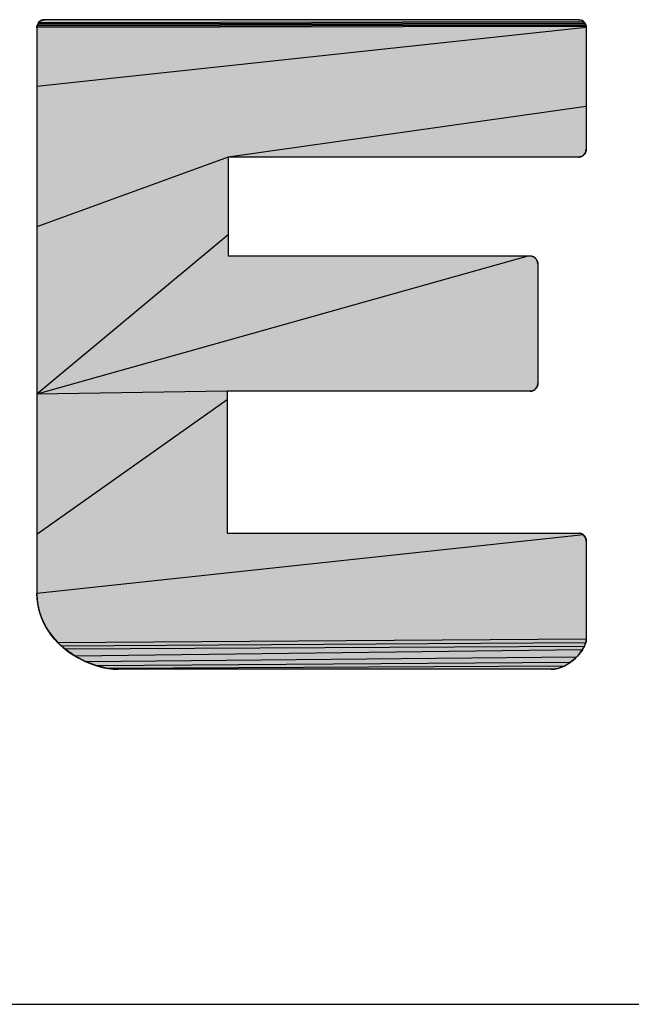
# Model space of a CAD drawing. Extents: x 0 to 1189, y 0 to 841.
# Tile 25 of 53: x 936.42 to 942.35, y 70 to 79.55. Entities that reach past the tile are written whole.
import ezdxf

# ---------------------------------------------------------------- set-up
doc = ezdxf.new("R2010")
doc.units = 0
doc.header["$LTSCALE"] = 65.395
doc.header["$MEASUREMENT"] = 0
doc.layers.get('0').update_dxf_attribs({"linetype": 'CONTINUOUS'})

msp = doc.modelspace()

# ---------------------------------------------------------------- linework, layer by layer
at = {"color": 4, "linetype": 'Continuous'}
for p, q in [((936.58312, 79.47584), (936.58411, 79.48775)), ((941.91337, 79.48679), (936.58312, 79.47584)), ((941.91418, 79.47584), (936.58312, 78.90499)), ((941.91101, 79.49737), (936.58411, 79.48775)), ((941.90717, 79.50747), (936.58701, 79.49933)), ((941.90194, 79.51697), (936.59167, 79.51037)), ((941.89168, 79.52984), (936.59798, 79.52061)), ((936.59798, 79.52061), (936.6058, 79.52984)), ((936.6058, 79.52984), (936.60972, 79.53361)), ((936.60706, 79.53111), (936.6058, 79.52984)), ((936.60972, 79.53361), (936.6139, 79.53704)), ((936.6139, 79.53704), (936.61832, 79.54015)), ((936.61832, 79.54015), (936.62295, 79.54291)), ((936.62295, 79.54291), (936.62776, 79.54532)), ((936.62776, 79.54532), (936.63274, 79.54739)), ((936.63274, 79.54739), (936.63787, 79.54909)), ((936.63787, 79.54909), (936.6431, 79.55042)), ((936.6431, 79.55042), (936.64843, 79.55138)), ((936.64843, 79.55138), (936.65382, 79.55196)), ((936.65382, 79.55196), (936.65926, 79.55216)), ((936.65926, 79.55216), (936.65739, 79.55214)), ((941.83804, 79.55216), (936.65926, 79.55216)), ((941.83804, 79.55216), (941.85006, 79.55122)), ((941.88259, 79.53769), (941.89168, 79.52984)), ((941.89168, 79.52984), (941.89541, 79.52575)), ((941.89541, 79.52575), (941.89883, 79.52146)), ((941.89883, 79.52146), (941.90194, 79.51697)), ((941.90194, 79.51697), (941.90472, 79.51231)), ((941.90472, 79.51231), (941.90717, 79.50747)), ((941.90717, 79.50747), (941.90927, 79.50249)), ((941.90927, 79.50249), (941.91101, 79.49737)), ((941.91101, 79.49737), (941.91238, 79.49213)), ((941.91238, 79.49213), (941.91337, 79.48679)), ((941.91337, 79.48679), (941.91398, 79.48135)), ((941.91398, 79.48135), (941.91418, 79.47584)), ((941.91418, 79.47584), (941.91416, 79.47771)), ((941.91418, 79.47584), (941.91418, 78.29576)), ((941.91418, 78.71115), (938.44036, 78.21962)), ((941.88346, 78.23467), (941.87903, 78.23156)), ((941.88768, 78.23813), (941.88346, 78.23467)), ((941.89168, 78.24194), (941.88768, 78.23813)), ((941.89036, 78.24062), (941.89168, 78.24194)), ((941.89948, 78.25103), (941.89168, 78.24194)), ((941.90574, 78.26112), (941.89948, 78.25103)), ((941.91036, 78.27205), (941.90574, 78.26112)), ((941.91321, 78.28365), (941.91036, 78.27205)), ((941.91418, 78.29576), (941.91321, 78.28365)), ((938.44036, 78.21962), (936.58312, 77.54374)), ((941.83809, 78.21962), (938.44036, 78.21962)), ((938.44036, 78.21962), (938.44036, 77.2586)), ((941.84355, 78.21981), (941.83804, 78.21962)), ((941.83809, 78.21962), (941.84001, 78.21964)), ((941.84899, 78.22038), (941.84355, 78.21981)), ((941.85433, 78.22133), (941.84899, 78.22038)), ((941.85956, 78.22265), (941.85433, 78.22133)), ((941.86466, 78.22433), (941.85956, 78.22265)), ((941.86961, 78.22638), (941.86466, 78.22433)), ((941.87441, 78.22879), (941.86961, 78.22638)), ((941.87903, 78.23156), (941.87441, 78.22879)), ((938.44036, 77.46618), (936.58312, 75.91902)), ((941.34683, 77.2586), (936.58312, 75.91902)), ((941.36806, 77.2586), (938.44036, 77.2586)), ((941.42338, 77.23491), (941.42206, 77.23628)), ((941.42206, 77.23628), (941.42574, 77.23229)), ((941.42574, 77.23229), (941.4291, 77.22808)), ((941.4291, 77.22808), (941.43215, 77.22367)), ((941.43215, 77.22367), (941.43486, 77.21907)), ((941.43486, 77.21907), (941.43724, 77.21429)), ((941.43724, 77.21429), (941.43928, 77.20936)), ((941.43928, 77.20936), (941.44096, 77.20428)), ((941.44096, 77.20428), (941.44229, 77.19907)), ((941.44229, 77.19907), (941.44325, 77.19375)), ((941.44325, 77.19375), (941.44382, 77.18833)), ((941.44382, 77.18833), (941.44402, 77.18282)), ((941.44402, 77.18282), (941.444, 77.18472)), ((941.44402, 77.18282), (941.44402, 76.02344)), ((938.42938, 75.94748), (936.58312, 75.91902)), ((941.36806, 75.94748), (938.42938, 75.94748)), ((938.42938, 75.94748), (938.42938, 74.57174)), ((941.37366, 75.94768), (941.36806, 75.94748)), ((941.36806, 75.94748), (941.37, 75.9475)), ((941.37916, 75.94826), (941.37366, 75.94768)), ((941.38454, 75.94922), (941.37916, 75.94826)), ((941.3898, 75.95056), (941.38454, 75.94922)), ((941.39492, 75.95227), (941.3898, 75.95056)), ((941.39989, 75.95434), (941.39492, 75.95227)), ((941.4047, 75.95678), (941.39989, 75.95434)), ((941.40933, 75.95956), (941.4047, 75.95678)), ((941.41378, 75.9627), (941.40933, 75.95956)), ((941.41802, 75.96617), (941.41378, 75.9627)), ((941.42206, 75.96998), (941.41802, 75.96617)), ((941.42085, 75.96878), (941.42206, 75.96998)), ((941.42974, 75.97891), (941.42206, 75.96998)), ((941.43586, 75.98893), (941.42974, 75.97891)), ((941.44033, 75.99983), (941.43586, 75.98893)), ((941.44308, 76.0114), (941.44033, 75.99983)), ((941.44402, 76.02344), (941.44308, 76.0114)), ((938.42938, 75.8639), (936.58312, 74.55777)), ((941.8873, 74.55337), (936.58312, 73.98692)), ((938.42938, 74.57174), (941.83804, 74.57174)), ((941.83804, 74.57174), (941.84693, 74.5712)), ((941.89297, 74.54795), (941.89168, 74.54924)), ((941.89168, 74.54924), (941.89541, 74.54532)), ((941.89541, 74.54532), (941.89883, 74.54114)), ((941.89883, 74.54114), (941.90194, 74.53672)), ((941.90194, 74.53672), (941.90472, 74.53208)), ((941.90472, 74.53208), (941.90717, 74.52724)), ((941.90717, 74.52724), (941.90927, 74.52224)), ((941.90927, 74.52224), (941.91101, 74.51708)), ((941.91101, 74.51708), (941.91238, 74.5118)), ((941.91238, 74.5118), (941.91337, 74.50641)), ((941.91337, 74.50641), (941.91398, 74.50095)), ((941.91398, 74.50095), (941.91418, 74.49542)), ((941.91418, 74.49542), (941.91416, 74.49729)), ((941.91418, 74.49542), (941.91418, 73.53818)), ((936.58505, 73.93439), (936.58312, 73.98692)), ((936.59094, 73.88359), (936.58505, 73.93439)), ((936.60058, 73.83452), (936.59094, 73.88359)), ((936.61376, 73.78723), (936.60058, 73.83452)), ((936.63027, 73.74174), (936.61376, 73.78723)), ((936.64989, 73.69806), (936.63027, 73.74174)), ((936.67243, 73.65623), (936.64989, 73.69806)), ((936.69766, 73.61628), (936.67243, 73.65623)), ((936.72538, 73.57822), (936.69766, 73.61628)), ((936.75538, 73.54209), (936.72538, 73.57822)), ((936.78743, 73.5079), (936.75538, 73.54209)), ((941.91418, 73.54178), (936.78743, 73.5079)), ((936.82135, 73.47569), (936.78743, 73.5079)), ((941.90887, 73.50617), (936.82135, 73.47569)), ((936.8569, 73.44548), (936.82135, 73.47569)), ((941.89481, 73.47246), (936.8569, 73.44548)), ((941.88658, 73.45679), (941.87679, 73.4403)), ((941.88953, 73.4621), (941.88658, 73.45679)), ((941.88898, 73.46108), (941.89034, 73.46361)), ((941.89227, 73.46733), (941.88953, 73.4621)), ((941.8917, 73.46621), (941.89305, 73.46887)), ((941.89481, 73.47246), (941.89227, 73.46733)), ((941.89717, 73.47748), (941.89481, 73.47246)), ((941.89937, 73.48238), (941.89717, 73.47748)), ((941.89852, 73.48046), (941.89996, 73.48372)), ((941.90338, 73.49174), (941.90144, 73.48714)), ((941.90435, 73.49449), (941.90338, 73.49174)), ((941.9053, 73.49702), (941.90435, 73.49449)), ((941.90714, 73.50166), (941.90623, 73.49939)), ((941.90802, 73.5039), (941.90714, 73.50166)), ((941.90967, 73.50853), (941.90887, 73.50617)), ((941.91044, 73.51104), (941.90967, 73.50853)), ((941.91023, 73.51032), (941.91067, 73.51187)), ((941.91116, 73.51377), (941.91044, 73.51104)), ((941.91182, 73.51678), (941.91116, 73.51377)), ((941.91226, 73.51913), (941.91182, 73.51678)), ((941.91267, 73.52168), (941.91226, 73.51913)), ((941.91304, 73.52445), (941.91267, 73.52168)), ((941.91338, 73.52747), (941.91304, 73.52445)), ((941.91369, 73.53074), (941.91338, 73.52747)), ((941.91395, 73.53431), (941.91369, 73.53074)), ((941.91418, 73.53818), (941.91395, 73.53431)), ((936.95591, 73.37652), (936.8569, 73.44548)), ((941.87679, 73.4403), (936.95591, 73.37652)), ((937.06063, 73.32216), (936.95591, 73.37652)), ((941.81865, 73.36731), (937.06063, 73.32216)), ((941.81865, 73.36731), (941.8087, 73.358)), ((941.82799, 73.37674), (941.81865, 73.36731)), ((941.82541, 73.37406), (941.82944, 73.37826)), ((941.83675, 73.38624), (941.82799, 73.37674)), ((941.84495, 73.39578), (941.83675, 73.38624)), ((941.8526, 73.40532), (941.84495, 73.39578)), ((941.86143, 73.41716), (941.8526, 73.40532)), ((941.8596, 73.41463), (941.86311, 73.41953)), ((941.86948, 73.42885), (941.86143, 73.41716)), ((941.87679, 73.4403), (941.86948, 73.42885)), ((937.1674, 73.28273), (937.06063, 73.32216)), ((941.7557, 73.31515), (937.1674, 73.28273)), ((937.27255, 73.25856), (937.1674, 73.28273)), ((941.69818, 73.28132), (937.27255, 73.25856)), ((941.67813, 73.27245), (941.65769, 73.26492)), ((941.69818, 73.28132), (941.67813, 73.27245)), ((941.71781, 73.29145), (941.69818, 73.28132)), ((941.73699, 73.30276), (941.71781, 73.29145)), ((941.7557, 73.31515), (941.73699, 73.30276)), ((941.77391, 73.32855), (941.7557, 73.31515)), ((941.79158, 73.34286), (941.77391, 73.32855)), ((941.8087, 73.358), (941.79158, 73.34286)), ((941.80525, 73.35485), (941.8087, 73.358)), ((937.37242, 73.25), (937.27255, 73.25856)), ((941.61573, 73.25425), (937.37242, 73.25)), ((941.57254, 73.25), (937.37242, 73.25)), ((941.59428, 73.25128), (941.57254, 73.25)), ((941.61573, 73.25425), (941.59428, 73.25128)), ((941.63688, 73.25883), (941.61573, 73.25425)), ((941.65769, 73.26492), (941.63688, 73.25883))]:
    msp.add_line(p, q, dxfattribs=at)
at = {"color": 3, "linetype": 'Continuous'}
for q in [(1037, 70), (1174, 70)]:
    msp.add_line((909, 70), q, dxfattribs=at)
at = {"color": 4, "linetype": 'Continuous'}
for points in [[(936.65926, 79.55216), (936.64317, 79.55044), (936.62259, 79.54271), (936.6058, 79.52984), (936.59582, 79.51748), (936.5863, 79.49709), (936.58312, 79.47584)], [(936.59798, 79.52061), (936.59167, 79.51037), (936.58701, 79.49933), (936.58411, 79.48775), (936.58312, 79.47584)], [(936.58312, 79.47584), (936.58312, 73.98692), (936.5862, 73.92109), (936.59564, 73.85714), (936.61133, 73.79496), (936.63325, 73.73452), (936.6614, 73.67582), (936.69585, 73.61896), (936.73662, 73.56415), (936.7837, 73.51169), (936.83695, 73.46202), (936.8569, 73.44548), (936.91777, 73.40079), (936.98343, 73.36058), (937.05291, 73.32561), (937.12483, 73.29663), (937.16867, 73.28235), (937.24035, 73.2644), (937.30881, 73.25372), (937.37242, 73.25)], [(936.61104, 79.53475), (936.60968, 79.53357), (936.60835, 79.53236)], [(936.61533, 79.5381), (936.61387, 79.53702), (936.61244, 79.5359)], [(936.61989, 79.54114), (936.61834, 79.54016), (936.61682, 79.53915)], [(936.62471, 79.54384), (936.62307, 79.54298), (936.62147, 79.54208)], [(936.64991, 79.55158), (936.64805, 79.55133), (936.6462, 79.55103), (936.64435, 79.55068), (936.64251, 79.55029), (936.6422, 79.55022), (936.64037, 79.54978), (936.63856, 79.54929), (936.63676, 79.54876), (936.63498, 79.54818), (936.63322, 79.54756), (936.63147, 79.5469), (936.62975, 79.5462), (936.62804, 79.54545), (936.62636, 79.54467)], [(936.65552, 79.55207), (936.65365, 79.55195), (936.65178, 79.55179)], [(941.91418, 79.47584), (941.91099, 79.49743), (941.90153, 79.51761), (941.89168, 79.52984), (941.87405, 79.54311), (941.86008, 79.54893), (941.83804, 79.55216)], [(941.88259, 79.53769), (941.87251, 79.54392), (941.86161, 79.54845), (941.85006, 79.55122)], [(941.89986, 79.52005), (941.89871, 79.52163), (941.89752, 79.52318), (941.89629, 79.5247), (941.89502, 79.5262), (941.89371, 79.52768), (941.89237, 79.52913), (941.89168, 79.52984)], [(941.90305, 79.51521), (941.90202, 79.51684), (941.90096, 79.51846)], [(941.91269, 79.49067), (941.9123, 79.4925), (941.91186, 79.49432), (941.91137, 79.49613), (941.91084, 79.49793), (941.91026, 79.49972), (941.90964, 79.5015), (941.90897, 79.50326), (941.90826, 79.50501), (941.9075, 79.50675), (941.9067, 79.50848), (941.90585, 79.51019), (941.90496, 79.51188), (941.90402, 79.51355)], [(941.9136, 79.48515), (941.91334, 79.487), (941.91304, 79.48884)], [(941.91409, 79.47958), (941.91397, 79.48144), (941.91381, 79.4833)], [(941.83804, 78.21962), (941.8538, 78.22122), (941.87433, 78.22875), (941.89168, 78.24194), (941.90159, 78.25405), (941.91099, 78.27406), (941.91418, 78.29576)], [(941.84193, 78.21972), (941.84384, 78.21983), (941.84574, 78.21999), (941.84762, 78.2202), (941.8495, 78.22046), (941.85136, 78.22075), (941.85321, 78.2211), (941.85504, 78.22149), (941.85686, 78.22192), (941.85866, 78.22239), (941.86045, 78.22291), (941.86222, 78.22348), (941.86397, 78.22408), (941.8657, 78.22473), (941.86742, 78.22542), (941.86911, 78.22615), (941.87078, 78.22693), (941.87243, 78.22774), (941.87406, 78.2286), (941.87567, 78.2295), (941.87725, 78.23043), (941.87881, 78.23141), (941.88034, 78.23243)], [(941.88185, 78.23348), (941.88334, 78.23458), (941.8848, 78.23571)], [(941.88623, 78.23688), (941.88763, 78.23809), (941.88901, 78.23934)], [(941.89168, 78.24194), (941.89713, 78.24798), (941.90224, 78.25505), (941.90649, 78.2626)], [(941.90983, 78.27052), (941.91224, 78.27874), (941.91369, 78.28718), (941.91418, 78.29576)], [(941.42206, 77.23628), (941.41761, 77.2404), (941.41046, 77.24584), (941.40279, 77.25036), (941.39467, 77.25392), (941.38613, 77.2565), (941.37724, 77.25807), (941.36806, 77.2586)], [(941.44402, 77.18282), (941.44081, 77.2048), (941.43139, 77.22483), (941.42206, 77.23628), (941.41029, 77.24596), (941.39032, 77.25537), (941.36806, 77.2586)], [(941.4305, 77.22613), (941.42941, 77.22766), (941.42828, 77.22916), (941.42711, 77.23064), (941.42591, 77.23209), (941.42466, 77.23351)], [(941.43317, 77.22201), (941.43219, 77.2236), (941.43116, 77.22517)], [(941.44393, 77.18661), (941.44381, 77.1885), (941.44365, 77.19037), (941.44345, 77.19224), (941.44319, 77.1941), (941.4429, 77.19595), (941.44256, 77.19779), (941.44217, 77.19962), (941.44174, 77.20144), (941.44126, 77.20324), (941.44074, 77.20503), (941.44018, 77.20681), (941.43957, 77.20857), (941.43892, 77.21031), (941.43823, 77.21204), (941.43749, 77.21375), (941.43671, 77.21544), (941.43589, 77.21711), (941.43502, 77.21877), (941.43412, 77.2204)], [(941.36806, 75.94748), (941.39029, 75.95071), (941.41019, 75.96013), (941.42206, 75.96998), (941.43497, 75.98724), (941.44081, 76.00137), (941.44402, 76.02344)], [(941.37193, 75.94757), (941.37385, 75.94769), (941.37576, 75.94785)], [(941.37766, 75.94806), (941.37954, 75.94831), (941.3814, 75.94861), (941.38326, 75.94896), (941.38509, 75.94934), (941.38692, 75.94978), (941.38872, 75.95025), (941.39051, 75.95078), (941.39229, 75.95134), (941.39405, 75.95195), (941.39579, 75.9526), (941.39751, 75.9533), (941.39921, 75.95404), (941.40089, 75.95482), (941.40256, 75.95564), (941.4042, 75.95651), (941.40583, 75.95742), (941.40743, 75.95837), (941.40902, 75.95936), (941.41058, 75.96039)], [(941.41212, 75.96147), (941.41363, 75.96259), (941.41512, 75.96374)], [(941.41659, 75.96494), (941.41804, 75.96618), (941.41946, 75.96746)], [(941.42206, 75.96998), (941.42763, 75.97615), (941.43248, 75.98297), (941.43656, 75.99036)], [(941.4398, 75.99823), (941.44211, 76.0063), (941.44354, 76.0148), (941.44402, 76.02344)], [(941.91418, 74.49542), (941.91099, 74.51714), (941.90476, 74.53202), (941.89168, 74.54924), (941.87458, 74.56224), (941.85965, 74.56853), (941.83804, 74.57174)], [(941.89168, 74.54924), (941.8873, 74.55337), (941.88016, 74.55883), (941.87244, 74.56338), (941.86425, 74.56698), (941.8557, 74.5696), (941.84693, 74.5712)], [(941.89666, 74.54386), (941.89546, 74.54526), (941.89423, 74.54662)], [(941.90006, 74.53947), (941.89896, 74.54097), (941.89783, 74.54243)], [(941.90825, 74.52478), (941.9075, 74.52651), (941.90671, 74.52822), (941.90588, 74.5299), (941.905, 74.53157), (941.90409, 74.5332), (941.90314, 74.53481), (941.90215, 74.5364), (941.90112, 74.53795)], [(941.91269, 74.51032), (941.9123, 74.51217), (941.91186, 74.514), (941.91137, 74.51582), (941.91084, 74.51763), (941.91027, 74.51943), (941.90965, 74.52121), (941.90898, 74.52297), (941.90828, 74.52472)], [(941.9136, 74.50476), (941.91334, 74.50662), (941.91304, 74.50848)], [(941.91409, 74.49916), (941.91397, 74.50103), (941.91381, 74.50289)], [(936.58312, 73.98692), (936.58332, 73.96881), (936.584, 73.95083), (936.58516, 73.93299), (936.58679, 73.91529), (936.58889, 73.89771), (936.59146, 73.88026), (936.59451, 73.86295), (936.59802, 73.84575), (936.60199, 73.82868), (936.60644, 73.81174), (936.61135, 73.79492), (936.61672, 73.77821), (936.62257, 73.76163), (936.62888, 73.74518), (936.63566, 73.72885), (936.64292, 73.71264), (936.65064, 73.69656), (936.65884, 73.6806), (936.66751, 73.66478), (936.67666, 73.6491), (936.68629, 73.63355), (936.69639, 73.61815), (936.70698, 73.6029), (936.71804, 73.58781), (936.72959, 73.57287), (936.74161, 73.55811), (936.75411, 73.54353), (936.76708, 73.52913), (936.78052, 73.51493), (936.79444, 73.50094), (936.80882, 73.48717), (936.82365, 73.47363), (936.83893, 73.46033), (936.85466, 73.44729), (936.8569, 73.44548)], [(941.57254, 73.25), (941.61414, 73.25397), (941.65628, 73.26446), (941.69905, 73.28174), (941.74238, 73.30619), (941.78593, 73.33814), (941.8087, 73.358), (941.84091, 73.391), (941.86896, 73.42808), (941.8834, 73.45142), (941.89917, 73.48192), (941.90338, 73.49174), (941.91, 73.50954), (941.91254, 73.52087), (941.91418, 73.53818)], [(941.8834, 73.45142), (941.88482, 73.45377), (941.88622, 73.45616), (941.88761, 73.45859)], [(941.8944, 73.47161), (941.89575, 73.47444), (941.89712, 73.47738)], [(941.90404, 73.49365), (941.90476, 73.4956), (941.90556, 73.49769)], [(941.9053, 73.49702), (941.90657, 73.50023), (941.90714, 73.50166)], [(941.90799, 73.50383), (941.90866, 73.50561), (941.90924, 73.50724), (941.90976, 73.50879)], [(941.91108, 73.51345), (941.91146, 73.51509), (941.91182, 73.5168)], [(941.91216, 73.5186), (941.91249, 73.52051), (941.91264, 73.52151), (941.91279, 73.52254), (941.91307, 73.5247)], [(941.91334, 73.52702), (941.91358, 73.52951), (941.9138, 73.53218), (941.914, 73.53507)], [(936.8569, 73.44548), (936.90264, 73.41117), (936.95124, 73.37936), (937.00232, 73.35036), (937.05537, 73.3245), (937.10976, 73.30213), (937.16475, 73.28352), (937.1663, 73.28306), (937.22082, 73.26862), (937.27386, 73.25835), (937.32461, 73.2522), (937.37242, 73.25)], [(941.8087, 73.358), (941.81297, 73.3619), (941.81717, 73.36588), (941.82132, 73.36993)], [(941.83342, 73.38254), (941.83733, 73.38689), (941.84119, 73.39132), (941.84499, 73.39583), (941.84873, 73.40041), (941.85241, 73.40507), (941.85603, 73.40981)], [(941.86656, 73.42451), (941.86995, 73.42957), (941.87329, 73.43471), (941.87657, 73.43994), (941.87979, 73.44526), (941.88296, 73.45066), (941.8834, 73.45142)], [(941.57254, 73.25), (941.57999, 73.25024), (941.58746, 73.25069), (941.59495, 73.25135), (941.60247, 73.25221), (941.61, 73.25329), (941.61756, 73.25458), (941.62514, 73.25608), (941.63275, 73.2578), (941.64038, 73.25974), (941.64804, 73.2619), (941.65572, 73.26428), (941.66343, 73.26688), (941.67117, 73.26971), (941.67893, 73.27277), (941.68672, 73.27607), (941.69453, 73.27959), (941.70237, 73.28336), (941.71022, 73.28737), (941.7181, 73.29161), (941.726, 73.29611), (941.73391, 73.30085), (941.74184, 73.30584), (941.74977, 73.31108), (941.75771, 73.31657), (941.76566, 73.32232), (941.7736, 73.32831), (941.78154, 73.33457), (941.78946, 73.34108), (941.79737, 73.34784)]]:
    msp.add_lwpolyline(points, dxfattribs=at)
for points in [[(936.58312, 79.47584), (936.58411, 79.48775), (941.91337, 79.48679)], [(936.58312, 79.47584), (941.91337, 79.48679), (941.91398, 79.48135)], [(941.91398, 79.48135), (941.91418, 79.47584), (936.58312, 79.47584)], [(936.58312, 78.90499), (936.58312, 79.47584), (941.91418, 79.47584)], [(936.58312, 78.90499), (941.91418, 79.47584), (941.91418, 79.35311)], [(936.58411, 79.48775), (936.58701, 79.49933), (941.91101, 79.49737)], [(936.58411, 79.48775), (941.91101, 79.49737), (941.91238, 79.49213)], [(941.91238, 79.49213), (941.91337, 79.48679), (936.58411, 79.48775)], [(936.58701, 79.49933), (936.59167, 79.51037), (941.90717, 79.50747)], [(936.58701, 79.49933), (941.90717, 79.50747), (941.90927, 79.50249)], [(941.90927, 79.50249), (941.91101, 79.49737), (936.58701, 79.49933)], [(936.59167, 79.51037), (936.59798, 79.52061), (941.90194, 79.51697)], [(936.59167, 79.51037), (941.90194, 79.51697), (941.90472, 79.51231)], [(941.90472, 79.51231), (941.90717, 79.50747), (936.59167, 79.51037)], [(936.59798, 79.52061), (936.6058, 79.52984), (941.89168, 79.52984)], [(936.59798, 79.52061), (941.89168, 79.52984), (941.89541, 79.52575)], [(941.89883, 79.52146), (936.59798, 79.52061), (941.89541, 79.52575)], [(941.89883, 79.52146), (941.90194, 79.51697), (936.59798, 79.52061)], [(936.60972, 79.53361), (941.88259, 79.53769), (936.6058, 79.52984)], [(941.88259, 79.53769), (941.89168, 79.52984), (936.6058, 79.52984)], [(936.6139, 79.53704), (941.88259, 79.53769), (936.60972, 79.53361)], [(936.6139, 79.53704), (936.61832, 79.54015), (941.88259, 79.53769)], [(936.62295, 79.54291), (941.87251, 79.54392), (936.61832, 79.54015)], [(941.87251, 79.54392), (941.88259, 79.53769), (936.61832, 79.54015)], [(936.62295, 79.54291), (936.62776, 79.54532), (941.87251, 79.54392)], [(936.63274, 79.54739), (941.86161, 79.54845), (936.62776, 79.54532)], [(941.86161, 79.54845), (941.87251, 79.54392), (936.62776, 79.54532)], [(936.63274, 79.54739), (936.63787, 79.54909), (941.86161, 79.54845)], [(936.6431, 79.55042), (941.85006, 79.55122), (936.63787, 79.54909)], [(941.85006, 79.55122), (941.86161, 79.54845), (936.63787, 79.54909)], [(936.6431, 79.55042), (936.64843, 79.55138), (941.85006, 79.55122)], [(936.65382, 79.55196), (941.83804, 79.55216), (936.64843, 79.55138)], [(941.83804, 79.55216), (941.85006, 79.55122), (936.64843, 79.55138)], [(941.83804, 79.55216), (936.65382, 79.55196), (941.29945, 79.55216)], [(941.29945, 79.55216), (936.65382, 79.55196), (940.01511, 79.55216)], [(940.01511, 79.55216), (936.65382, 79.55196), (938.48219, 79.55216)], [(938.48219, 79.55216), (936.65382, 79.55196), (937.19785, 79.55216)], [(936.65382, 79.55196), (936.65926, 79.55216), (937.19785, 79.55216)], [(941.91418, 79.06045), (936.58312, 78.90499), (941.91418, 79.35311)], [(941.91418, 79.06045), (941.91418, 78.71115), (936.58312, 78.90499)], [(941.91418, 78.71115), (938.44036, 78.21962), (936.58312, 78.90499)], [(936.58312, 77.54374), (936.58312, 78.90499), (938.44036, 78.21962)], [(938.44036, 78.21962), (941.91418, 78.71115), (941.91418, 78.41849)], [(941.91418, 78.29576), (938.44036, 78.21962), (941.91418, 78.41849)], [(941.91321, 78.28365), (938.44036, 78.21962), (941.91418, 78.29576)], [(941.91036, 78.27205), (938.44036, 78.21962), (941.91321, 78.28365)], [(941.90574, 78.26112), (938.44036, 78.21962), (941.91036, 78.27205)], [(941.89948, 78.25103), (938.44036, 78.21962), (941.90574, 78.26112)], [(941.89168, 78.24194), (938.44036, 78.21962), (941.89948, 78.25103)], [(941.88768, 78.23813), (938.44036, 78.21962), (941.89168, 78.24194)], [(941.88346, 78.23467), (938.44036, 78.21962), (941.88768, 78.23813)], [(941.87903, 78.23156), (938.44036, 78.21962), (941.88346, 78.23467)], [(936.58312, 77.54374), (938.44036, 78.21962), (938.44036, 78.16124)], [(938.44036, 78.01204), (936.58312, 77.54374), (938.44036, 78.16124)], [(941.87441, 78.22879), (938.44036, 78.21962), (941.87903, 78.23156)], [(941.86961, 78.22638), (938.44036, 78.21962), (941.87441, 78.22879)], [(941.86466, 78.22433), (938.44036, 78.21962), (941.86961, 78.22638)], [(941.85956, 78.22265), (938.44036, 78.21962), (941.86466, 78.22433)], [(941.85433, 78.22133), (938.44036, 78.21962), (941.85956, 78.22265)], [(941.84899, 78.22038), (938.44036, 78.21962), (941.85433, 78.22133)], [(941.84355, 78.21981), (938.44036, 78.21962), (941.84899, 78.22038)], [(938.44036, 78.21962), (941.84355, 78.21981), (938.5355, 78.21962)], [(938.5355, 78.21962), (941.84355, 78.21981), (938.97125, 78.21962)], [(938.97125, 78.21962), (941.84355, 78.21981), (939.63634, 78.21962)], [(939.63634, 78.21962), (941.84355, 78.21981), (940.39318, 78.21962)], [(940.39318, 78.21962), (941.84355, 78.21981), (941.10414, 78.21962)], [(941.10414, 78.21962), (941.84355, 78.21981), (941.63163, 78.21962)], [(941.84355, 78.21981), (941.83804, 78.21962), (941.63163, 78.21962)], [(938.44036, 77.81095), (936.58312, 77.54374), (938.44036, 78.01204)], [(938.44036, 77.73911), (936.58312, 77.54374), (938.44036, 77.81095)], [(938.44036, 77.59688), (936.58312, 77.54374), (938.44036, 77.73911)], [(938.44036, 77.59688), (938.44036, 77.46618), (936.58312, 77.54374)], [(936.58312, 75.91902), (936.58312, 77.54374), (938.44036, 77.46618)], [(936.58312, 75.91902), (938.44036, 77.46618), (938.44036, 77.35855)], [(938.44036, 77.28551), (936.58312, 75.91902), (938.44036, 77.35855)], [(938.44036, 77.2586), (936.58312, 75.91902), (938.44036, 77.28551)], [(941.37724, 77.25807), (936.58312, 75.91902), (941.36806, 77.2586)], [(936.58312, 75.91902), (941.34683, 77.2586), (941.36806, 77.2586)], [(941.34683, 77.2586), (936.58312, 75.91902), (941.06358, 77.2586)], [(941.06358, 77.2586), (936.58312, 75.91902), (940.54318, 77.2586)], [(940.54318, 77.2586), (936.58312, 75.91902), (939.90421, 77.2586)], [(939.90421, 77.2586), (936.58312, 75.91902), (939.47091, 77.2586)], [(939.47091, 77.2586), (936.58312, 75.91902), (939.07274, 77.2586)], [(939.07274, 77.2586), (936.58312, 75.91902), (938.74484, 77.2586)], [(938.74484, 77.2586), (936.58312, 75.91902), (938.52234, 77.2586)], [(938.52234, 77.2586), (936.58312, 75.91902), (938.44036, 77.2586)], [(941.38613, 77.2565), (936.58312, 75.91902), (941.37724, 77.25807)], [(941.39467, 77.25392), (936.58312, 75.91902), (941.38613, 77.2565)], [(941.40279, 77.25036), (936.58312, 75.91902), (941.39467, 77.25392)], [(941.41046, 77.24584), (936.58312, 75.91902), (941.40279, 77.25036)], [(941.41761, 77.2404), (936.58312, 75.91902), (941.41046, 77.24584)], [(941.42206, 77.23628), (936.58312, 75.91902), (941.41761, 77.2404)], [(941.42574, 77.23229), (936.58312, 75.91902), (941.42206, 77.23628)], [(941.4291, 77.22808), (936.58312, 75.91902), (941.42574, 77.23229)], [(941.43215, 77.22367), (936.58312, 75.91902), (941.4291, 77.22808)], [(941.43486, 77.21907), (936.58312, 75.91902), (941.43215, 77.22367)], [(941.43724, 77.21429), (936.58312, 75.91902), (941.43486, 77.21907)], [(941.43928, 77.20936), (936.58312, 75.91902), (941.43724, 77.21429)], [(941.44096, 77.20428), (936.58312, 75.91902), (941.43928, 77.20936)], [(941.44229, 77.19907), (936.58312, 75.91902), (941.44096, 77.20428)], [(941.44325, 77.19375), (936.58312, 75.91902), (941.44229, 77.19907)], [(941.44382, 77.18833), (936.58312, 75.91902), (941.44325, 77.19375)], [(941.44402, 77.18282), (936.58312, 75.91902), (941.44382, 77.18833)], [(941.44402, 77.06224), (936.58312, 75.91902), (941.44402, 77.18282)], [(941.44402, 76.77472), (936.58312, 75.91902), (941.44402, 77.06224)], [(941.44402, 76.43154), (936.58312, 75.91902), (941.44402, 76.77472)], [(941.44402, 76.14402), (936.58312, 75.91902), (941.44402, 76.43154)], [(941.44402, 76.02344), (936.58312, 75.91902), (941.44402, 76.14402)], [(941.44308, 76.0114), (936.58312, 75.91902), (941.44402, 76.02344)], [(941.44033, 75.99983), (936.58312, 75.91902), (941.44308, 76.0114)], [(938.42938, 75.94748), (936.58312, 75.91902), (941.44033, 75.99983)], [(938.42938, 75.8639), (936.58312, 74.55777), (938.42938, 75.94748), (936.58312, 75.91902)], [(941.43586, 75.98893), (938.42938, 75.94748), (941.44033, 75.99983)], [(941.42974, 75.97891), (938.42938, 75.94748), (941.43586, 75.98893)], [(941.42206, 75.96998), (938.42938, 75.94748), (941.42974, 75.97891)], [(941.41802, 75.96617), (938.42938, 75.94748), (941.42206, 75.96998)], [(941.41378, 75.9627), (938.42938, 75.94748), (941.41802, 75.96617)], [(941.40933, 75.95956), (938.42938, 75.94748), (941.41378, 75.9627)], [(941.4047, 75.95678), (938.42938, 75.94748), (941.40933, 75.95956)], [(941.39989, 75.95434), (938.42938, 75.94748), (941.4047, 75.95678)], [(941.39492, 75.95227), (938.42938, 75.94748), (941.39989, 75.95434)], [(941.3898, 75.95056), (938.42938, 75.94748), (941.39492, 75.95227)], [(941.38454, 75.94922), (938.42938, 75.94748), (941.3898, 75.95056)], [(941.37916, 75.94826), (938.42938, 75.94748), (941.38454, 75.94922)], [(941.37366, 75.94768), (938.42938, 75.94748), (941.37916, 75.94826)], [(938.42938, 75.94748), (941.37366, 75.94768), (938.51166, 75.94748)], [(938.51166, 75.94748), (941.37366, 75.94768), (938.88855, 75.94748)], [(938.88855, 75.94748), (941.37366, 75.94768), (939.4638, 75.94748)], [(939.4638, 75.94748), (941.37366, 75.94768), (940.11839, 75.94748)], [(940.11839, 75.94748), (941.37366, 75.94768), (940.73331, 75.94748)], [(940.73331, 75.94748), (941.37366, 75.94768), (941.18954, 75.94748)], [(941.37366, 75.94768), (941.36806, 75.94748), (941.18954, 75.94748)], [(936.58312, 74.55777), (938.42938, 75.8639), (938.42938, 75.65032)], [(938.42938, 75.36245), (936.58312, 74.55777), (938.42938, 75.65032)], [(938.42938, 75.25961), (936.58312, 74.55777), (938.42938, 75.36245)], [(938.42938, 75.056), (936.58312, 74.55777), (938.42938, 75.25961)], [(938.42938, 74.8689), (936.58312, 74.55777), (938.42938, 75.056)], [(938.42938, 74.71482), (936.58312, 74.55777), (938.42938, 74.8689)], [(938.42938, 74.61026), (936.58312, 74.55777), (938.42938, 74.71482)], [(938.42938, 74.57174), (936.58312, 74.55777), (938.42938, 74.61026)], [(941.84693, 74.5712), (936.58312, 74.55777), (941.83804, 74.57174)], [(941.83804, 74.57174), (936.58312, 74.55777), (941.81333, 74.57174)], [(941.81333, 74.57174), (936.58312, 74.55777), (941.48354, 74.57174)], [(941.48354, 74.57174), (936.58312, 74.55777), (940.87765, 74.57174)], [(940.87765, 74.57174), (936.58312, 74.55777), (940.13371, 74.57174)], [(940.13371, 74.57174), (936.58312, 74.55777), (939.62923, 74.57174)], [(939.62923, 74.57174), (936.58312, 74.55777), (939.16565, 74.57174)], [(939.16565, 74.57174), (936.58312, 74.55777), (938.78388, 74.57174)], [(938.78388, 74.57174), (936.58312, 74.55777), (938.52482, 74.57174)], [(938.52482, 74.57174), (936.58312, 74.55777), (938.42938, 74.57174)], [(941.8557, 74.5696), (936.58312, 74.55777), (941.84693, 74.5712)], [(941.86425, 74.56698), (936.58312, 74.55777), (941.8557, 74.5696)], [(941.87244, 74.56338), (936.58312, 74.55777), (941.86425, 74.56698)], [(941.88016, 74.55883), (936.58312, 74.55777), (941.87244, 74.56338)], [(941.88016, 74.55883), (941.8873, 74.55337), (936.58312, 74.55777)], [(936.58312, 73.98692), (936.58312, 74.55777), (941.8873, 74.55337)], [(936.58312, 73.98692), (941.8873, 74.55337), (941.89168, 74.54924)], [(941.89541, 74.54532), (936.58312, 73.98692), (941.89168, 74.54924)], [(941.89883, 74.54114), (936.58312, 73.98692), (941.89541, 74.54532)], [(941.90194, 74.53672), (936.58312, 73.98692), (941.89883, 74.54114)], [(941.90472, 74.53208), (936.58312, 73.98692), (941.90194, 74.53672)], [(941.90717, 74.52724), (936.58312, 73.98692), (941.90472, 74.53208)], [(941.90927, 74.52224), (936.58312, 73.98692), (941.90717, 74.52724)], [(941.91101, 74.51708), (936.58312, 73.98692), (941.90927, 74.52224)], [(941.91238, 74.5118), (936.58312, 73.98692), (941.91101, 74.51708)], [(941.91337, 74.50641), (936.58312, 73.98692), (941.91238, 74.5118)], [(941.91398, 74.50095), (936.58312, 73.98692), (941.91337, 74.50641)], [(941.91418, 74.49542), (936.58312, 73.98692), (941.91398, 74.50095)], [(941.91418, 74.39624), (936.58312, 73.98692), (941.91418, 74.49542)], [(941.91418, 74.15974), (936.58312, 73.98692), (941.91418, 74.39624)], [(936.58312, 73.98692), (941.91418, 74.15974), (936.58505, 73.93439)], [(936.58505, 73.93439), (941.91418, 74.15974), (936.59094, 73.88359)], [(941.91418, 74.15974), (941.91418, 73.87746), (936.59094, 73.88359)], [(936.60058, 73.83452), (936.59094, 73.88359), (941.91418, 73.87746)], [(936.60058, 73.83452), (941.91418, 73.87746), (936.61376, 73.78723)], [(936.61376, 73.78723), (941.91418, 73.87746), (936.63027, 73.74174)], [(936.63027, 73.74174), (941.91418, 73.87746), (936.64989, 73.69806)], [(936.64989, 73.69806), (941.91418, 73.87746), (936.67243, 73.65623)], [(941.91418, 73.87746), (941.91418, 73.64096), (936.67243, 73.65623)], [(936.69766, 73.61628), (936.67243, 73.65623), (941.91418, 73.64096)], [(936.69766, 73.61628), (941.91418, 73.64096), (936.72538, 73.57822)], [(936.72538, 73.57822), (941.91418, 73.64096), (936.75538, 73.54209)], [(941.91418, 73.64096), (941.91418, 73.54178), (936.75538, 73.54209)], [(936.78743, 73.5079), (936.75538, 73.54209), (941.91418, 73.54178)], [(936.78743, 73.5079), (941.91418, 73.54178), (941.91418, 73.54141)], [(941.91418, 73.54051), (936.78743, 73.5079), (941.91418, 73.54141)], [(941.91418, 73.53945), (936.78743, 73.5079), (941.91418, 73.54051)], [(941.91418, 73.53855), (936.78743, 73.5079), (941.91418, 73.53945)], [(941.91418, 73.53818), (936.78743, 73.5079), (941.91418, 73.53855)], [(941.91395, 73.53431), (936.78743, 73.5079), (941.91418, 73.53818)], [(941.91369, 73.53074), (936.78743, 73.5079), (941.91395, 73.53431)], [(941.91338, 73.52747), (936.78743, 73.5079), (941.91369, 73.53074)], [(941.91304, 73.52445), (936.78743, 73.5079), (941.91338, 73.52747)], [(941.91267, 73.52168), (936.78743, 73.5079), (941.91304, 73.52445)], [(941.91226, 73.51913), (936.78743, 73.5079), (941.91267, 73.52168)], [(941.91182, 73.51678), (936.78743, 73.5079), (941.91226, 73.51913)], [(941.91116, 73.51377), (936.78743, 73.5079), (941.91182, 73.51678)], [(941.91044, 73.51104), (936.78743, 73.5079), (941.91116, 73.51377)], [(941.90967, 73.50853), (936.78743, 73.5079), (941.91044, 73.51104)], [(941.90967, 73.50853), (941.90887, 73.50617), (936.78743, 73.5079)], [(936.82135, 73.47569), (936.78743, 73.5079), (941.90887, 73.50617)], [(936.82135, 73.47569), (941.90887, 73.50617), (941.90802, 73.5039)], [(941.90714, 73.50166), (936.82135, 73.47569), (941.90802, 73.5039)], [(941.90623, 73.49939), (936.82135, 73.47569), (941.90714, 73.50166)], [(941.9053, 73.49702), (936.82135, 73.47569), (941.90623, 73.49939)], [(941.90435, 73.49449), (936.82135, 73.47569), (941.9053, 73.49702)], [(941.90338, 73.49174), (936.82135, 73.47569), (941.90435, 73.49449)], [(941.90144, 73.48714), (936.82135, 73.47569), (941.90338, 73.49174)], [(941.89937, 73.48238), (936.82135, 73.47569), (941.90144, 73.48714)], [(941.89717, 73.47748), (936.82135, 73.47569), (941.89937, 73.48238)], [(941.89717, 73.47748), (941.89481, 73.47246), (936.82135, 73.47569)], [(936.8569, 73.44548), (936.82135, 73.47569), (941.89481, 73.47246)], [(936.8569, 73.44548), (941.89481, 73.47246), (941.89227, 73.46733)], [(941.88953, 73.4621), (936.8569, 73.44548), (941.89227, 73.46733)], [(941.88658, 73.45679), (936.8569, 73.44548), (941.88953, 73.4621)], [(941.8834, 73.45142), (936.8569, 73.44548), (941.88658, 73.45679)], [(941.8834, 73.45142), (941.87679, 73.4403), (936.8569, 73.44548)], [(936.95591, 73.37652), (936.8569, 73.44548), (941.87679, 73.4403)], [(936.95591, 73.37652), (941.87679, 73.4403), (941.86948, 73.42885)], [(941.86143, 73.41716), (936.95591, 73.37652), (941.86948, 73.42885)], [(941.8526, 73.40532), (936.95591, 73.37652), (941.86143, 73.41716)], [(941.84495, 73.39578), (936.95591, 73.37652), (941.8526, 73.40532)], [(941.83675, 73.38624), (936.95591, 73.37652), (941.84495, 73.39578)], [(941.82799, 73.37674), (936.95591, 73.37652), (941.83675, 73.38624)], [(941.82799, 73.37674), (941.81865, 73.36731), (936.95591, 73.37652)], [(937.06063, 73.32216), (936.95591, 73.37652), (941.81865, 73.36731)], [(937.06063, 73.32216), (941.81865, 73.36731), (941.8087, 73.358)], [(941.79158, 73.34286), (937.06063, 73.32216), (941.8087, 73.358)], [(941.77391, 73.32855), (937.06063, 73.32216), (941.79158, 73.34286)], [(941.77391, 73.32855), (941.7557, 73.31515), (937.06063, 73.32216)], [(937.1674, 73.28273), (937.06063, 73.32216), (941.7557, 73.31515)], [(937.1674, 73.28273), (941.7557, 73.31515), (941.73699, 73.30276)], [(941.71781, 73.29145), (937.1674, 73.28273), (941.73699, 73.30276)], [(941.71781, 73.29145), (941.69818, 73.28132), (937.1674, 73.28273)], [(937.27255, 73.25856), (937.1674, 73.28273), (941.69818, 73.28132)], [(937.27255, 73.25856), (941.69818, 73.28132), (941.67813, 73.27245)], [(941.65769, 73.26492), (937.27255, 73.25856), (941.67813, 73.27245)], [(941.63688, 73.25883), (937.27255, 73.25856), (941.65769, 73.26492)], [(941.63688, 73.25883), (941.61573, 73.25425), (937.27255, 73.25856)], [(937.37242, 73.25), (937.27255, 73.25856), (941.61573, 73.25425)], [(937.37242, 73.25), (941.61573, 73.25425), (941.59428, 73.25128)], [(937.37242, 73.25), (941.59428, 73.25128), (937.80923, 73.25)], [(937.80923, 73.25), (941.59428, 73.25128), (938.85086, 73.25)], [(938.85086, 73.25), (941.59428, 73.25128), (940.0941, 73.25)], [(940.0941, 73.25), (941.59428, 73.25128), (941.13573, 73.25)], [(941.59428, 73.25128), (941.57254, 73.25), (941.13573, 73.25)]]:
    msp.add_solid(points, dxfattribs=at)

doc.saveas('drawing.dxf')
